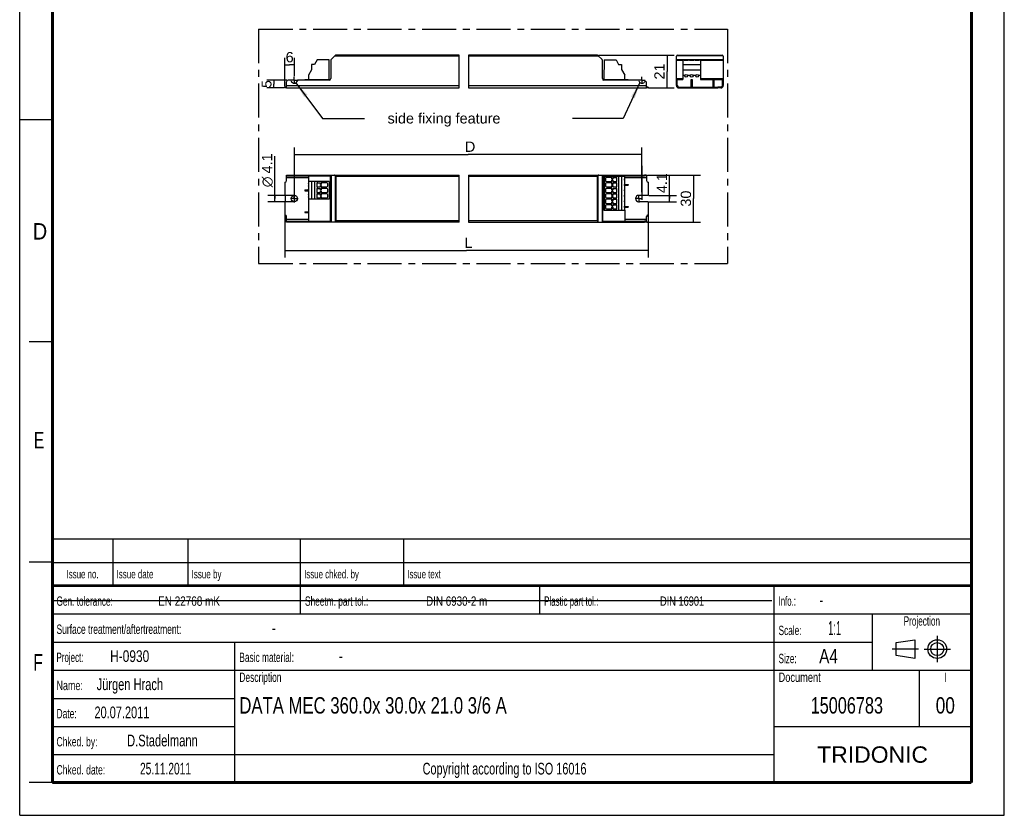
# Model space of a CAD drawing. Header units: millimetres. Extents: x 0 to 210, y 0 to 297.
# Tile 1 of 2: x 0 to 210, y 0 to 170. Entities that reach past the tile are written whole.
import ezdxf
from ezdxf.enums import TextEntityAlignment as Align

# ---------------------------------------------------------------- set-up
doc = ezdxf.new("R2010")
doc.units = ezdxf.units.MM
doc.header["$LTSCALE"] = 19.36
doc.linetypes.add('CENTER', pattern=[0.6, 0.375, -0.075, 0.075, -0.075])
doc.layers.get('0').update_dxf_attribs({"linetype": 'CONTINUOUS'})
for name, color, linetype in [('DEFAULT_1', 7, 'CENTER'), ('Z_AXIS', 7, 'CONTINUOUS'), ('Z_DIM_2D', 7, 'CONTINUOUS'), ('Z_NOTICE', 7, 'CONTINUOUS'), ('Z_SURFACE', 7, 'CONTINUOUS')]:
    doc.layers.add(name, color=color, linetype=linetype)
doc.styles.get("Standard").update_dxf_attribs({"font": 'txt', "width": 0.7})
doc.styles.add('TEXTSTYLE_2', font='txt', dxfattribs={"width": 0.75})
doc.styles.add('TEXTSTYLE_3', font='helveticaneueltw1g-ltcn.otf')
doc.styles.add('TEXTSTYLE_4', font='gdt', dxfattribs={"width": 0.7})
doc.styles.add('TEXTSTYLE_5', font='arial.ttf')
doc.dimstyles.new('DIMSTYLE_1', dxfattribs={"dimtxt": 2.2, "dimasz": 3.5, "dimexe": 0.18, "dimexo": 0.0625, "dimgap": 0.09, "dimtad": 1, "dimdec": 1, "dimlfac": 3, "dimdsep": 46, "dimtxsty": 'TEXTSTYLE_3', "dimblk": '_FILLED', "dimblk1": '_FILLED', "dimblk2": '_FILLED', "dimcen": 0.09, "dimclrt": 5, "dimadec": 0, "dimazin": 0, "dimtp": 0.1, "dimtm": 0.1, "dimtfac": 1, "dimtdec": 1, "dimtofl": 0, "dimtmove": 0, "dimatfit": 3, "dimldrblk": '_FILLED', "dimfxl": 1, "dimtolj": 1, "dimarcsym": 0})
doc.dimstyles.new('DIMSTYLE_2', dxfattribs={"dimtxt": 2.2, "dimasz": 3.5, "dimexe": 0.18, "dimexo": 0.0625, "dimgap": 0.09, "dimtad": 1, "dimdec": 1, "dimlfac": 3, "dimdsep": 46, "dimtxsty": 'TEXTSTYLE_3', "dimblk": '_FILLED', "dimblk1": '_FILLED', "dimblk2": '_FILLED', "dimcen": 0.09, "dimclrt": 5, "dimadec": 0, "dimazin": 0, "dimtp": 0.5, "dimtm": 0.5, "dimtfac": 1, "dimtdec": 1, "dimtofl": 0, "dimtmove": 0, "dimatfit": 3, "dimldrblk": '_FILLED', "dimfxl": 1, "dimtolj": 1, "dimarcsym": 0})
doc.dimstyles.new('DIMSTYLE_3', dxfattribs={"dimtxt": 2.2, "dimasz": 3.5, "dimexe": 0.18, "dimexo": 0.0625, "dimgap": 0.09, "dimtad": 1, "dimdec": 1, "dimlfac": 3, "dimdsep": 46, "dimtxsty": 'TEXTSTYLE_3', "dimblk": '_FILLED', "dimblk1": '_FILLED', "dimblk2": '_FILLED', "dimcen": 0.09, "dimclrt": 5, "dimadec": 0, "dimazin": 0, "dimtp": 0.2, "dimtm": 0.2, "dimtfac": 1, "dimtdec": 1, "dimtofl": 0, "dimtmove": 0, "dimatfit": 3, "dimldrblk": '_FILLED', "dimfxl": 1, "dimtolj": 1, "dimarcsym": 0})
doc.dimstyles.new('DIMSTYLE_4', dxfattribs={"dimtxt": 2.1, "dimasz": 3.5, "dimexe": 0.18, "dimexo": 0.0625, "dimgap": 0.09, "dimtad": 1, "dimdec": 1, "dimlfac": 3, "dimdsep": 46, "dimtxsty": 'TEXTSTYLE_3', "dimblk": '_FILLED', "dimblk1": '_FILLED', "dimblk2": '_FILLED', "dimcen": 0.09, "dimclrt": 5, "dimadec": 0, "dimazin": 0, "dimtp": 0.1, "dimtm": 0.1, "dimtfac": 1, "dimtdec": 1, "dimtofl": 0, "dimtmove": 0, "dimatfit": 3, "dimldrblk": '_FILLED', "dimfxl": 1, "dimtolj": 1, "dimarcsym": 0})
doc.dimstyles.get("Standard").update_dxf_attribs({"dimtxt": 3.5, "dimasz": 3.5, "dimexe": 0.18, "dimexo": 0.0625, "dimgap": 0.09, "dimtad": 1, "dimdec": 1, "dimdsep": 46, "dimtxsty": 'STANDARD', "dimblk": '_FILLED', "dimblk1": '_FILLED', "dimblk2": '_FILLED', "dimcen": 0.09, "dimclrt": 5, "dimadec": 0, "dimazin": 0, "dimtol": 1, "dimtp": 0.1, "dimtm": 0.1, "dimtfac": 1, "dimtdec": 1, "dimtofl": 0, "dimtmove": 0, "dimatfit": 3, "dimldrblk": '_FILLED', "dimfxl": 1, "dimtolj": 1, "dimarcsym": 0})

# ---------------------------------------------------------------- blocks, each defined once
blk = doc.blocks.new('SYMBOL_2_BL0', base_point=(192.31, 35.47))
at = {"color": 2, "linetype": 'CONTINUOUS'}
for p, q in [((186.91, 36.87), (190.91, 37.47)), ((186.91, 34.07), (186.91, 36.87)), ((190.91, 37.47), (190.91, 33.47)), ((190.91, 33.47), (186.91, 34.07))]:
    blk.add_line(p, q, dxfattribs=at)
for radius in [2, 1.4]:
    blk.add_circle((195.71, 35.47), radius, dxfattribs=at)
at = {"layer": 'DEFAULT_1', "color": 2, "linetype": 'CENTER'}
for p, q in [((195.71, 38.27), (195.71, 32.67)), ((191.71, 35.47), (186.11, 35.47)), ((192.91, 35.47), (198.5, 35.47))]:
    blk.add_line(p, q, dxfattribs=at)
blk = doc.blocks.new('*D0')
at = {"layer": 'Z_DIM_2D', "color": 2, "linetype": 'CONTINUOUS'}
for p, q in [((138.62, 131.59), (138.62, 136.44)), ((134.15, 132.28), (140.12, 132.28)), ((134.17, 130.91), (140.12, 130.91)), ((138.62, 132.28), (138.62, 131.59)), ((138.62, 130.91), (138.62, 131.59))]:
    blk.add_line(p, q, dxfattribs=at)
at = {"layer": 'Z_DIM_2D', "color": 5, "linetype": 'CONTINUOUS', "style": 'TEXTSTYLE_3'}
blk.add_text('4.1', height=2.2, rotation=90, dxfattribs=at).set_placement((138.07, 132.75))
blk = doc.blocks.new('_FILLED')
at = {"color": 0, "linetype": 'BYBLOCK'}
blk.add_solid([(0, 0), (-1, 0.125), (-1, -0.125)], dxfattribs=at)
blk = doc.blocks.new('_NONE')
blk = doc.blocks.new('*D1')
at = {"layer": 'Z_DIM_2D', "color": 2, "linetype": 'CONTINUOUS'}
for p, q in [((54.41, 131.59), (54.41, 140.65)), ((58.58, 132.28), (52.91, 132.28)), ((58.58, 130.91), (52.91, 130.91)), ((54.41, 132.28), (54.41, 131.59)), ((54.41, 130.91), (54.41, 131.59))]:
    blk.add_line(p, q, dxfattribs=at)
at = {"layer": 'Z_DIM_2D', "color": 5, "linetype": 'CONTINUOUS'}
for s, style, p in [('4.1', 'TEXTSTYLE_3', (53.86, 136.96)), ('n', 'TEXTSTYLE_4', (53.86, 134.02))]:
    blk.add_text(s, height=2.2, rotation=90, dxfattribs=dict(at, style=style)).set_placement(p)
blk = doc.blocks.new('*D2')
at = {"layer": 'Z_DIM_2D', "color": 2, "linetype": 'CONTINUOUS'}
for p, q in [((58.58, 141.56), (58.58, 142.51)), ((58.58, 131.59), (58.58, 141.56)), ((58.58, 141.01), (95.64, 141.01)), ((132.71, 141.01), (95.64, 141.01)), ((132.71, 141.56), (132.71, 142.51)), ((132.71, 132.96), (132.71, 141.56))]:
    blk.add_line(p, q, dxfattribs=at)
at = {"layer": 'Z_DIM_2D', "color": 5, "linetype": 'CONTINUOUS', "style": 'TEXTSTYLE_3'}
blk.add_text(' D', height=2.2, dxfattribs=at).set_placement((95.64, 141.56), align=Align.CENTER)
blk = doc.blocks.new('*D3')
at = {"layer": 'Z_DIM_2D', "color": 2, "linetype": 'CONTINUOUS'}
for p, q in [((123.47, 162.2), (139.6, 162.2)), ((138.1, 162.2), (138.1, 158.7)), ((138.1, 155.2), (138.1, 158.7)), ((134.11, 155.2), (139.6, 155.2))]:
    blk.add_line(p, q, dxfattribs=at)
at = {"layer": 'Z_DIM_2D', "color": 5, "linetype": 'CONTINUOUS', "style": 'TEXTSTYLE_3'}
blk.add_text('21', height=2.2, rotation=90, dxfattribs=at).set_placement((137.55, 158.7), align=Align.CENTER)
blk = doc.blocks.new('*D4')
at = {"layer": 'Z_DIM_2D', "color": 2, "linetype": 'CONTINUOUS'}
for p, q in [((56.58, 155.5), (56.58, 161.62)), ((56.58, 160.12), (57.58, 160.12)), ((58.58, 160.12), (57.58, 160.12)), ((58.58, 157.71), (58.58, 161.62))]:
    blk.add_line(p, q, dxfattribs=at)
at = {"layer": 'Z_DIM_2D', "color": 5, "linetype": 'CONTINUOUS', "style": 'TEXTSTYLE_3'}
blk.add_text('6', height=2.2, dxfattribs=at).set_placement((57.58, 160.67), align=Align.CENTER)
blk = doc.blocks.new('*D5')
at = {"layer": 'Z_DIM_2D', "color": 2, "linetype": 'CONTINUOUS'}
for p, q in [((56.58, 128), (56.58, 121.06)), ((134.04, 128.05), (134.04, 121.06)), ((56.58, 121.06), (56.58, 119.01)), ((56.58, 120.51), (95.31, 120.51)), ((134.04, 120.51), (95.31, 120.51)), ((134.04, 121.06), (134.04, 119.01))]:
    blk.add_line(p, q, dxfattribs=at)
at = {"layer": 'Z_DIM_2D', "color": 5, "linetype": 'CONTINUOUS', "style": 'TEXTSTYLE_3'}
blk.add_text(' L', height=2.2, dxfattribs=at).set_placement((95.31, 121.06), align=Align.CENTER)
blk = doc.blocks.new('*D6')
at = {"layer": 'Z_DIM_2D', "color": 2, "linetype": 'CONTINUOUS'}
for p, q in [((133.92, 136.59), (145.23, 136.59)), ((143.73, 136.59), (143.73, 131.59)), ((143.73, 126.59), (143.73, 131.59)), ((133.78, 126.59), (145.23, 126.59))]:
    blk.add_line(p, q, dxfattribs=at)
at = {"layer": 'Z_DIM_2D', "color": 5, "linetype": 'CONTINUOUS', "style": 'TEXTSTYLE_3'}
blk.add_text('30', height=2.2, rotation=90, dxfattribs=at).set_placement((143.18, 131.59), align=Align.CENTER)
blk = doc.blocks.new('*D7')
at = {"layer": 'Z_DIM_2D', "color": 2, "linetype": 'CONTINUOUS'}
for p, q in [((56.99, 156.87), (52.72, 156.87)), ((54.22, 156.87), (54.22, 156.03)), ((54.22, 155.2), (54.22, 156.03)), ((56.38, 155.2), (52.72, 155.2))]:
    blk.add_line(p, q, dxfattribs=at)
at = {"layer": 'Z_DIM_2D', "color": 5, "linetype": 'CONTINUOUS', "style": 'TEXTSTYLE_3'}
blk.add_text('5', height=2.1, rotation=90, dxfattribs=at).set_placement((53.7, 156.03), align=Align.CENTER)

msp = doc.modelspace()

# ---------------------------------------------------------------- linework, layer by layer
at = {"color": 2, "linetype": 'CONTINUOUS'}
for p, q in [((0, 0), (0, 297)), ((210, 0), (210, 297)), ((93.725, 155.2), (93.725, 162.2)), ((95.693, 162.2), (95.693, 155.2)), ((0, 148.5), (7, 148.5)), ((93.725, 126.592), (93.725, 136.592)), ((95.693, 136.592), (95.693, 126.592)), ((7, 101), (2, 101)), ((6.914, 48.96), (6.914, 58.96)), ((6.914, 58.96), (202.914, 58.96)), ((19.914, 48.96), (19.914, 58.96)), ((35.914, 48.96), (35.914, 58.96)), ((59.914, 48.96), (59.914, 58.96)), ((81.914, 48.96), (81.914, 58.96)), ((202.914, 48.96), (202.914, 58.96)), ((7, 54), (2, 54)), ((6.914, 53.96), (202.914, 53.96)), ((6.914, 6.96), (6.914, 48.96)), ((6.914, 48.96), (202.914, 48.96)), ((6.914, 48.96), (202.914, 48.96)), ((59.914, 42.96), (59.914, 48.96)), ((110.914, 42.96), (110.914, 48.96)), ((160.914, 6.96), (160.914, 48.96)), ((202.914, 6.96), (202.914, 48.96)), ((6.914, 42.96), (202.914, 42.96)), ((181.914, 30.96), (181.914, 42.96)), ((6.914, 36.96), (181.914, 36.96)), ((45.914, 6.96), (45.914, 36.96)), ((6.914, 30.96), (202.914, 30.96)), ((191.914, 18.96), (191.914, 30.96)), ((6.914, 24.96), (45.914, 24.96)), ((6.914, 18.96), (45.914, 18.96)), ((160.914, 18.96), (202.914, 18.96)), ((6.914, 12.96), (160.914, 12.96)), ((7, 7), (2, 7)), ((6.914, 6.96), (202.914, 6.96)), ((0, 0), (210, 0))]:
    msp.add_line(p, q, dxfattribs=at)
at = {"color": 7, "linetype": 'CONTINUOUS'}
for p, q in [((66.41, 161.268), (67.274, 162.132)), ((93.725, 162.2), (67.439, 162.2)), ((123.177, 162.2), (95.693, 162.2)), ((123.342, 162.132), (124.205, 161.268)), ((140.067, 155.733), (140.067, 161.967)), ((140.3, 162.2), (149.833, 162.2)), ((150.067, 161.967), (150.067, 155.733)), ((62.242, 160.218), (62.242, 159.087)), ((62.894, 160.218), (62.242, 160.218)), ((63.434, 161.183), (62.894, 160.218)), ((65.975, 161.183), (63.434, 161.183)), ((66.009, 157.017), (65.975, 161.183)), ((66.342, 161.103), (66.342, 157.2)), ((124.273, 157.2), (124.273, 161.103)), ((124.641, 161.183), (124.607, 157.017)), ((124.641, 161.183), (127.216, 161.183)), ((127.216, 161.183), (127.74, 160.217)), ((127.74, 160.217), (128.373, 160.217)), ((128.373, 160.217), (128.373, 159.12)), ((141.417, 161.183), (141.417, 157.017)), ((141.417, 160.218), (145.217, 160.218)), ((145.217, 161.183), (145.217, 157.017)), ((62.242, 159.087), (61.575, 157.935)), ((61.575, 157.935), (61.575, 156.867)), ((128.373, 159.12), (129.04, 157.933)), ((129.04, 156.867), (129.04, 157.933)), ((141.417, 159.087), (145.217, 159.087)), ((56.909, 155.2), (56.909, 156.533)), ((57.759, 156.867), (57.242, 156.867)), ((66.009, 156.867), (59.392, 156.867)), ((60.825, 156.9), (60.825, 156.867)), ((60.892, 156.967), (61.575, 156.967)), ((61.575, 157.017), (66.287, 157.017)), ((124.328, 157.017), (129.04, 157.017)), ((131.89, 156.867), (124.607, 156.867)), ((129.04, 156.967), (129.723, 156.967)), ((129.79, 156.867), (129.79, 156.9)), ((133.707, 155.2), (133.707, 156.289)), ((140.067, 156.867), (140.233, 156.867)), ((140.233, 155.733), (140.233, 157.017)), ((140.233, 157.017), (141.417, 157.017)), ((143.233, 156.967), (143.4, 156.967)), ((143.233, 155.367), (143.233, 156.967)), ((143.4, 156.967), (143.4, 155.367)), ((145.217, 157.017), (149.9, 157.017)), ((147.9, 156.967), (148.067, 156.967)), ((147.9, 155.367), (147.9, 156.967)), ((148.067, 156.967), (148.067, 155.367)), ((149.9, 155.733), (149.9, 157.017)), ((149.9, 156.867), (150.067, 156.867)), ((56.909, 155.2), (93.725, 155.2)), ((95.693, 155.2), (133.707, 155.2)), ((140.6, 155.367), (141.233, 155.367)), ((140.6, 155.2), (141.233, 155.2)), ((149.533, 155.367), (148.9, 155.367)), ((149.533, 155.2), (148.9, 155.2)), ((56.909, 135.426), (56.909, 136.592)), ((56.909, 136.592), (93.725, 136.592)), ((66.342, 136.592), (66.342, 126.592)), ((95.693, 136.592), (133.229, 136.592)), ((124.273, 136.592), (124.273, 126.592)), ((56.909, 136.426), (66.287, 136.426)), ((61.575, 136.426), (61.575, 135.242)), ((66.009, 135.242), (61.575, 135.242)), ((62.242, 135.242), (62.242, 131.442)), ((62.894, 135.242), (62.894, 131.442)), ((65.975, 135.242), (65.975, 131.442)), ((66.009, 135.242), (66.009, 131.442)), ((66.287, 126.759), (66.287, 136.426)), ((124.328, 136.426), (133.229, 136.426)), ((124.328, 136.426), (124.328, 126.759)), ((124.607, 136.409), (129.04, 136.409)), ((124.607, 136.409), (124.607, 129.109)), ((124.641, 136.409), (124.641, 129.109)), ((127.74, 136.409), (127.74, 129.109)), ((128.373, 136.409), (128.373, 129.109)), ((129.04, 136.426), (129.04, 136.409)), ((129.04, 134.592), (129.79, 134.592)), ((129.04, 134.426), (129.79, 134.426)), ((129.79, 134.592), (129.79, 134.426)), ((133.707, 136.426), (133.707, 135.426)), ((60.825, 133.426), (60.825, 133.259)), ((60.825, 133.426), (61.575, 133.426)), ((60.825, 133.259), (61.575, 133.259)), ((61.575, 131.442), (61.575, 126.759)), ((66.009, 131.442), (61.575, 131.442)), ((60.825, 128.759), (60.825, 128.592)), ((60.825, 128.759), (61.575, 128.759)), ((60.825, 128.592), (61.575, 128.592)), ((124.607, 129.109), (129.04, 129.109)), ((129.04, 129.926), (129.79, 129.926)), ((129.04, 129.759), (129.79, 129.759)), ((129.04, 129.109), (129.04, 126.759)), ((129.79, 129.926), (129.79, 129.759)), ((56.909, 126.592), (56.909, 127.759)), ((56.909, 126.759), (66.287, 126.759)), ((93.725, 126.592), (56.909, 126.592)), ((95.693, 126.592), (133.229, 126.592)), ((124.328, 126.759), (133.229, 126.759)), ((133.707, 126.759), (133.707, 127.759)), ((7.1, 45.829), (160.431, 45.819))]:
    msp.add_line(p, q, dxfattribs=at)
at = {"color": 9, "linetype": 'CONTINUOUS'}
for p, q in [((93.725, 161.967), (67.109, 161.967)), ((123.507, 161.967), (95.693, 161.967)), ((140.135, 162.132), (149.998, 162.132)), ((140.067, 161.268), (150.067, 161.268)), ((140.067, 161.103), (141.417, 161.103)), ((145.217, 161.103), (150.067, 161.103)), ((56.909, 155.733), (93.725, 155.733)), ((95.693, 155.733), (133.707, 155.733)), ((140.067, 157.2), (141.417, 157.2)), ((140.067, 156.533), (140.233, 156.533)), ((143.233, 156.9), (143.4, 156.9)), ((145.217, 157.2), (150.067, 157.2)), ((147.9, 156.9), (148.067, 156.9)), ((149.9, 156.533), (150.067, 156.533)), ((57.242, 136.592), (57.242, 136.426)), ((57.759, 136.426), (57.759, 136.592)), ((57.922, 136.426), (57.922, 136.592)), ((59.229, 136.592), (59.229, 136.426)), ((59.392, 136.592), (59.392, 136.426)), ((66.009, 136.592), (66.009, 136.426)), ((66.41, 136.592), (66.41, 126.592)), ((67.274, 136.524), (67.274, 126.661)), ((123.342, 136.524), (123.342, 126.661)), ((124.205, 136.592), (124.205, 126.592)), ((124.607, 136.426), (124.607, 136.592)), ((131.89, 136.426), (131.89, 136.592)), ((132.054, 136.426), (132.054, 136.592)), ((56.909, 136.059), (61.575, 136.059)), ((67.439, 136.359), (67.439, 126.826)), ((67.439, 136.359), (93.725, 136.359)), ((95.693, 136.359), (123.177, 136.359)), ((123.177, 136.359), (123.177, 126.826)), ((129.04, 136.059), (133.707, 136.059)), ((129.723, 134.592), (129.723, 134.426)), ((60.892, 133.426), (60.892, 133.259)), ((60.892, 128.759), (60.892, 128.592)), ((129.723, 129.926), (129.723, 129.759)), ((61.575, 127.126), (56.909, 127.126)), ((57.242, 126.759), (57.242, 126.592)), ((57.759, 126.592), (57.759, 126.759)), ((57.922, 126.592), (57.922, 126.759)), ((59.229, 126.759), (59.229, 126.592)), ((59.392, 126.759), (59.392, 126.592)), ((66.009, 126.759), (66.009, 126.592)), ((93.725, 126.826), (67.439, 126.826)), ((123.177, 126.826), (95.693, 126.826)), ((124.607, 126.592), (124.607, 126.759)), ((133.707, 127.126), (129.04, 127.126)), ((131.89, 126.592), (131.89, 126.759)), ((132.054, 126.592), (132.054, 126.759))]:
    msp.add_line(p, q, dxfattribs=at)
at = {"color": 7, "linetype": 'CONTINUOUS'}
for points, const_width in [([(7, 7), (7, 290)], 0.7), ([(203, 7), (203, 290)], 0.7), ([(7, 49), (203, 49)], 0.5), ([(7, 7), (203, 7)], 0.7)]:
    msp.add_lwpolyline(points, dxfattribs=dict(at, const_width=const_width))
for points in [[(67.274, 136.524), (67.253, 136.543), (67.229, 136.559), (67.202, 136.573), (67.173, 136.583), (67.142, 136.59), (67.109, 136.592)], [(67.325, 136.473), (67.298, 136.499), (67.274, 136.524)], [(123.342, 136.524), (123.317, 136.499), (123.29, 136.473)], [(123.507, 136.592), (123.474, 136.59), (123.442, 136.583), (123.413, 136.573), (123.387, 136.559), (123.363, 136.543), (123.342, 136.524)], [(67.439, 136.359), (67.41, 136.388), (67.381, 136.417), (67.325, 136.473)], [(123.29, 136.473), (123.235, 136.417), (123.206, 136.388), (123.177, 136.359)], [(67.109, 126.592), (67.142, 126.595), (67.173, 126.601), (67.202, 126.612), (67.229, 126.625), (67.253, 126.642), (67.274, 126.661)], [(67.325, 126.712), (67.299, 126.685), (67.274, 126.661)], [(67.439, 126.826), (67.41, 126.797), (67.381, 126.768), (67.325, 126.712)], [(123.177, 126.826), (123.206, 126.796), (123.235, 126.768), (123.29, 126.712)], [(123.29, 126.712), (123.317, 126.686), (123.342, 126.661)], [(123.342, 126.661), (123.363, 126.642), (123.387, 126.625), (123.413, 126.612), (123.442, 126.601), (123.474, 126.595), (123.507, 126.592)]]:
    msp.add_lwpolyline(points, dxfattribs=at)
for centre, radius, start, end in [((67.439, 161.967), 0.233, 90, 135), ((123.177, 161.967), 0.233, 45, 90), ((140.3, 161.967), 0.233, 90, 180), ((149.833, 161.967), 0.233, 0, 90), ((66.575, 161.103), 0.233, 135, 180), ((124.04, 161.103), 0.233, 0, 45), ((57.242, 156.533), 0.333, 90, 180), ((57.759, 156.7), 0.167, 11.53696, 90), ((58.575, 156.867), 0.667, 191.53696, 348.46304), ((59.392, 156.7), 0.167, 90, 168.46304), ((60.892, 156.9), 0.0667, 90, 180), ((66.009, 157.2), 0.333, 270, 360), ((124.607, 157.2), 0.333, 180, 270), ((129.723, 156.9), 0.0667, 0, 90), ((131.89, 156.7), 0.167, 11.53696, 90), ((132.707, 156.867), 0.667, 191.53696, 321.61591), ((140.6, 155.733), 0.533, 180, 270), ((140.6, 155.733), 0.367, 180, 270), ((149.533, 155.733), 0.533, 270, 360), ((149.533, 155.733), 0.367, 270, 360)]:
    msp.add_arc(centre, radius, start, end, dxfattribs=at)
at = {"layer": 'DEFAULT_1', "color": 5, "linetype": 'CENTER'}
for p, q in [((50.967, 167.757), (50.967, 117.744)), ((50.967, 167.757), (150.982, 167.757)), ((150.982, 167.757), (150.982, 117.744)), ((50.967, 117.744), (150.982, 117.744))]:
    msp.add_line(p, q, dxfattribs=at)
at = {"layer": 'Z_AXIS', "color": 7, "linetype": 'CENTER'}
for p, q in [((58.575, 156.867), (58.575, 157.542)), ((132.707, 156.867), (132.707, 157.562)), ((58.575, 156.867), (57.9, 156.867)), ((58.575, 156.867), (58.575, 156.191)), ((58.575, 156.867), (59.251, 156.867)), ((132.707, 156.867), (132.012, 156.867)), ((132.707, 156.867), (133.402, 156.867)), ((132.707, 156.867), (132.707, 156.172)), ((132.707, 138.592), (132.707, 130.613)), ((58.575, 131.592), (58.575, 132.408)), ((132.04, 131.592), (132.04, 132.393)), ((58.575, 131.592), (57.76, 131.592)), ((58.575, 131.592), (58.575, 130.777)), ((58.575, 131.592), (59.391, 131.592)), ((132.04, 131.592), (131.239, 131.592)), ((132.04, 131.592), (132.841, 131.592)), ((132.04, 131.592), (132.04, 130.791))]:
    msp.add_line(p, q, dxfattribs=at)
at = {"layer": 'Z_AXIS', "color": 7, "linetype": 'CONTINUOUS'}
for p, q in [((141.417, 157.935), (141.882, 157.935)), ((142.418, 157.935), (143.049, 157.935)), ((143.585, 157.935), (144.215, 157.935)), ((144.751, 157.935), (145.217, 157.935)), ((56.575, 155.2), (56.575, 155.367)), ((56.909, 155.367), (56.575, 155.367)), ((56.909, 155.2), (56.575, 155.2)), ((134.04, 155.367), (133.707, 155.367)), ((134.04, 155.2), (133.707, 155.2)), ((134.04, 155.367), (134.04, 155.2)), ((141.233, 155.367), (148.9, 155.367)), ((141.233, 155.2), (148.9, 155.2)), ((141.567, 155.2), (141.567, 155.367)), ((144.383, 155.2), (144.383, 155.367)), ((145.75, 155.2), (145.75, 155.367)), ((148.567, 155.2), (148.567, 155.367)), ((133.707, 136.592), (133.229, 136.592)), ((133.229, 136.426), (133.229, 136.592)), ((133.707, 136.592), (133.707, 136.426)), ((56.575, 135.092), (56.575, 132.276)), ((61.575, 135.242), (61.575, 131.442)), ((129.04, 129.109), (129.04, 136.409)), ((133.707, 136.426), (133.229, 136.426)), ((134.04, 135.092), (134.04, 132.276)), ((56.575, 132.276), (56.609, 132.276)), ((56.575, 130.909), (56.575, 128.092)), ((56.575, 130.909), (56.609, 130.909)), ((56.675, 130.976), (56.675, 132.209)), ((134.04, 132.276), (132.04, 132.276)), ((134.04, 130.909), (132.04, 130.909)), ((134.04, 130.909), (134.04, 128.092)), ((133.707, 126.759), (133.229, 126.759)), ((133.229, 126.592), (133.229, 126.759)), ((133.707, 126.592), (133.229, 126.592)), ((133.707, 126.759), (133.707, 126.592))]:
    msp.add_line(p, q, dxfattribs=at)
at = {"layer": 'Z_AXIS', "color": 9, "linetype": 'CONTINUOUS'}
for p, q in [((141.233, 155.367), (141.233, 155.2)), ((144.45, 155.367), (144.45, 155.2)), ((145.683, 155.367), (145.683, 155.2)), ((148.9, 155.367), (148.9, 155.2))]:
    msp.add_line(p, q, dxfattribs=at)
at = {"layer": 'Z_AXIS', "color": 7, "linetype": 'CONTINUOUS'}
for points in [[(61.671, 134.509), (61.67, 134.54), (61.667, 134.571), (61.662, 134.602), (61.656, 134.632), (61.647, 134.661), (61.637, 134.688), (61.624, 134.714), (61.61, 134.738), (61.593, 134.759), (61.575, 134.777)], [(61.575, 134.241), (61.593, 134.259), (61.61, 134.28), (61.624, 134.304), (61.637, 134.33), (61.647, 134.357), (61.656, 134.386), (61.662, 134.416), (61.667, 134.447), (61.67, 134.478), (61.671, 134.509)], [(129.04, 135.939), (129.023, 135.921), (129.008, 135.901), (128.994, 135.878), (128.982, 135.852), (128.972, 135.825), (128.963, 135.797), (128.957, 135.767), (128.953, 135.737), (128.95, 135.706), (128.949, 135.676)], [(128.949, 135.676), (128.95, 135.645), (128.953, 135.614), (128.957, 135.584), (128.963, 135.555), (128.972, 135.526), (128.982, 135.499), (128.994, 135.473), (129.008, 135.45), (129.023, 135.43), (129.04, 135.412)], [(129.04, 134.773), (129.023, 134.755), (129.008, 134.734), (128.994, 134.711), (128.982, 134.685), (128.972, 134.658), (128.963, 134.63), (128.957, 134.6), (128.953, 134.57), (128.95, 134.54), (128.949, 134.509)], [(128.949, 134.509), (128.95, 134.478), (128.953, 134.447), (128.957, 134.417), (128.963, 134.388), (128.972, 134.359), (128.982, 134.332), (128.994, 134.307), (129.008, 134.284), (129.023, 134.263), (129.04, 134.245)], [(61.671, 133.342), (61.67, 133.374), (61.667, 133.404), (61.662, 133.435), (61.656, 133.465), (61.647, 133.494), (61.637, 133.521), (61.624, 133.547), (61.61, 133.571), (61.593, 133.592), (61.575, 133.61)], [(61.575, 133.074), (61.593, 133.092), (61.61, 133.113), (61.624, 133.137), (61.637, 133.163), (61.647, 133.191), (61.656, 133.219), (61.662, 133.249), (61.667, 133.28), (61.67, 133.311), (61.671, 133.342)], [(61.671, 132.176), (61.67, 132.207), (61.667, 132.238), (61.662, 132.268), (61.656, 132.298), (61.647, 132.327), (61.637, 132.355), (61.624, 132.381), (61.61, 132.404), (61.593, 132.425), (61.575, 132.443)], [(129.04, 133.606), (129.023, 133.588), (129.008, 133.568), (128.994, 133.544), (128.982, 133.519), (128.972, 133.492), (128.963, 133.463), (128.957, 133.434), (128.953, 133.404), (128.95, 133.373), (128.949, 133.342)], [(128.949, 133.342), (128.95, 133.311), (128.953, 133.281), (128.957, 133.251), (128.963, 133.221), (128.972, 133.193), (128.982, 133.166), (128.994, 133.14), (129.008, 133.117), (129.023, 133.096), (129.04, 133.079)], [(129.04, 132.439), (129.023, 132.421), (129.008, 132.401), (128.994, 132.378), (128.982, 132.352), (128.972, 132.325), (128.963, 132.297), (128.957, 132.267), (128.953, 132.237), (128.95, 132.206), (128.949, 132.176)], [(61.575, 131.908), (61.593, 131.926), (61.61, 131.947), (61.624, 131.97), (61.637, 131.996), (61.647, 132.024), (61.656, 132.053), (61.662, 132.083), (61.667, 132.113), (61.67, 132.144), (61.671, 132.176)], [(128.949, 132.176), (128.95, 132.145), (128.953, 132.114), (128.957, 132.084), (128.963, 132.055), (128.972, 132.026), (128.982, 131.999), (128.994, 131.973), (129.008, 131.95), (129.023, 131.93), (129.04, 131.912)], [(129.04, 131.273), (129.023, 131.255), (129.008, 131.234), (128.994, 131.211), (128.982, 131.185), (128.972, 131.158), (128.963, 131.13), (128.957, 131.1), (128.953, 131.07), (128.95, 131.04), (128.949, 131.009)], [(128.949, 131.009), (128.95, 130.978), (128.953, 130.947), (128.957, 130.917), (128.963, 130.888), (128.972, 130.859), (128.982, 130.832), (128.994, 130.807), (129.008, 130.784), (129.023, 130.763), (129.04, 130.745)], [(129.04, 130.106), (129.023, 130.088), (129.008, 130.068), (128.994, 130.044), (128.982, 130.019), (128.972, 129.992), (128.963, 129.963), (128.957, 129.934), (128.953, 129.904), (128.95, 129.873), (128.949, 129.842)], [(128.949, 129.842), (128.95, 129.811), (128.953, 129.781), (128.957, 129.751), (128.963, 129.721), (128.972, 129.693), (128.982, 129.666), (128.994, 129.64), (129.008, 129.617), (129.023, 129.596), (129.04, 129.579)]]:
    msp.add_lwpolyline(points, dxfattribs=at)
for centre, radius in [((142.15, 157.8), 0.3), ((143.317, 157.8), 0.3), ((144.483, 157.8), 0.3), ((58.575, 131.592), 0.683)]:
    msp.add_circle(centre, radius, dxfattribs=at)
for centre, radius, start, end in [((133.44, 156.289), 0.267, 0, 142.21684), ((56.575, 135.426), 0.333, 270, 360), ((134.04, 135.426), 0.333, 180, 270), ((56.609, 132.209), 0.0667, 0, 90), ((56.609, 130.976), 0.0667, 270, 360), ((132.04, 131.592), 0.683, 90, 270), ((56.575, 127.759), 0.333, 0, 90), ((134.04, 127.759), 0.333, 90, 180)]:
    msp.add_arc(centre, radius, start, end, dxfattribs=at)
at = {"layer": 'Z_SURFACE', "color": 7, "linetype": 'CONTINUOUS'}
for p, q in [((141.417, 161.183), (145.217, 161.183)), ((141.717, 161.183), (141.717, 161.1)), ((141.717, 161.1), (142.583, 161.1)), ((142.042, 161.183), (142.042, 161.1)), ((142.258, 161.183), (142.258, 161.1)), ((142.583, 161.183), (142.583, 161.1)), ((142.883, 161.183), (142.883, 161.1)), ((142.883, 161.1), (143.75, 161.1)), ((143.208, 161.183), (143.208, 161.1)), ((143.425, 161.183), (143.425, 161.1)), ((143.75, 161.183), (143.75, 161.1)), ((144.05, 161.183), (144.05, 161.1)), ((144.05, 161.1), (144.917, 161.1)), ((144.375, 161.183), (144.375, 161.1)), ((144.592, 161.183), (144.592, 161.1)), ((144.917, 161.183), (144.917, 161.1)), ((63.387, 134.942), (63.387, 134.076)), ((63.387, 134.942), (64.135, 134.942)), ((63.434, 135.242), (63.434, 134.942)), ((64.135, 134.617), (64.135, 134.942)), ((64.302, 134.617), (64.135, 134.617)), ((64.135, 134.076), (64.135, 134.401)), ((64.135, 134.401), (64.302, 134.401)), ((64.302, 134.942), (64.302, 134.617)), ((65.475, 134.942), (64.302, 134.942)), ((64.302, 134.401), (64.302, 134.076)), ((65.709, 134.309), (65.709, 134.709)), ((124.907, 135.876), (124.907, 135.476)), ((124.907, 134.709), (124.907, 134.309)), ((126.313, 136.109), (125.14, 136.109)), ((125.14, 135.242), (126.313, 135.242)), ((126.313, 134.942), (125.14, 134.942)), ((126.313, 135.784), (126.313, 136.109)), ((126.48, 135.784), (126.313, 135.784)), ((126.313, 135.567), (126.48, 135.567)), ((126.313, 135.242), (126.313, 135.567)), ((126.313, 134.617), (126.313, 134.942)), ((126.48, 134.617), (126.313, 134.617)), ((126.313, 134.401), (126.48, 134.401)), ((126.313, 134.076), (126.313, 134.401)), ((126.48, 136.109), (127.261, 136.109)), ((126.48, 136.109), (126.48, 135.784)), ((126.48, 135.567), (126.48, 135.242)), ((126.48, 135.242), (127.261, 135.242)), ((126.48, 134.942), (127.261, 134.942)), ((126.48, 134.942), (126.48, 134.617)), ((126.48, 134.401), (126.48, 134.076)), ((127.216, 136.409), (127.216, 136.109)), ((127.216, 135.242), (127.216, 134.942)), ((127.261, 136.109), (127.261, 135.242)), ((127.261, 134.942), (127.261, 134.076)), ((63.387, 134.076), (64.135, 134.076)), ((63.387, 133.776), (63.387, 132.909)), ((63.387, 133.776), (64.135, 133.776)), ((63.387, 132.909), (64.135, 132.909)), ((63.387, 132.609), (63.387, 131.742)), ((63.387, 132.609), (64.135, 132.609)), ((63.434, 134.076), (63.434, 133.776)), ((63.434, 132.909), (63.434, 132.609)), ((64.135, 133.451), (64.135, 133.776)), ((64.302, 133.451), (64.135, 133.451)), ((64.135, 132.909), (64.135, 133.234)), ((64.135, 133.234), (64.302, 133.234)), ((64.135, 132.284), (64.135, 132.609)), ((64.302, 134.076), (65.475, 134.076)), ((64.302, 133.776), (64.302, 133.451)), ((65.475, 133.776), (64.302, 133.776)), ((64.302, 133.234), (64.302, 132.909)), ((64.302, 132.909), (65.475, 132.909)), ((64.302, 132.609), (64.302, 132.284)), ((65.475, 132.609), (64.302, 132.609)), ((65.709, 133.142), (65.709, 133.542)), ((65.709, 131.976), (65.709, 132.376)), ((124.907, 133.542), (124.907, 133.142)), ((124.907, 132.376), (124.907, 131.976)), ((125.14, 134.076), (126.313, 134.076)), ((126.313, 133.776), (125.14, 133.776)), ((125.14, 132.909), (126.313, 132.909)), ((126.313, 132.609), (125.14, 132.609)), ((126.313, 133.451), (126.313, 133.776)), ((126.48, 133.451), (126.313, 133.451)), ((126.313, 133.234), (126.48, 133.234)), ((126.313, 132.909), (126.313, 133.234)), ((126.313, 132.284), (126.313, 132.609)), ((126.48, 134.076), (127.261, 134.076)), ((126.48, 133.776), (127.261, 133.776)), ((126.48, 133.776), (126.48, 133.451)), ((126.48, 133.234), (126.48, 132.909)), ((126.48, 132.909), (127.261, 132.909)), ((126.48, 132.609), (127.261, 132.609)), ((126.48, 132.609), (126.48, 132.284)), ((127.216, 134.076), (127.216, 133.776)), ((127.216, 132.909), (127.216, 132.609)), ((127.261, 133.776), (127.261, 132.909)), ((127.261, 132.609), (127.261, 131.742)), ((63.387, 131.742), (64.135, 131.742)), ((63.434, 131.742), (63.434, 131.442)), ((64.302, 132.284), (64.135, 132.284)), ((64.135, 132.067), (64.135, 131.742)), ((64.135, 132.067), (64.302, 132.067)), ((64.302, 132.067), (64.302, 131.742)), ((64.302, 131.742), (65.475, 131.742)), ((124.907, 131.209), (124.907, 130.809)), ((125.14, 131.742), (126.313, 131.742)), ((126.313, 131.442), (125.14, 131.442)), ((125.14, 130.576), (126.313, 130.576)), ((126.313, 130.276), (125.14, 130.276)), ((126.48, 132.284), (126.313, 132.284)), ((126.313, 132.067), (126.48, 132.067)), ((126.313, 131.742), (126.313, 132.067)), ((126.313, 131.117), (126.313, 131.442)), ((126.48, 131.117), (126.313, 131.117)), ((126.313, 130.901), (126.48, 130.901)), ((126.313, 130.576), (126.313, 130.901)), ((126.313, 129.951), (126.313, 130.276)), ((126.48, 132.067), (126.48, 131.742)), ((126.48, 131.742), (127.261, 131.742)), ((126.48, 131.442), (127.261, 131.442)), ((126.48, 131.442), (126.48, 131.117)), ((126.48, 130.901), (126.48, 130.576)), ((126.48, 130.576), (127.261, 130.576)), ((126.48, 130.276), (127.261, 130.276)), ((126.48, 130.276), (126.48, 129.951)), ((127.216, 131.742), (127.216, 131.442)), ((127.216, 130.576), (127.216, 130.276)), ((127.261, 131.442), (127.261, 130.576)), ((127.261, 130.276), (127.261, 129.409)), ((124.907, 130.042), (124.907, 129.642)), ((125.14, 129.409), (126.313, 129.409)), ((126.48, 129.951), (126.313, 129.951)), ((126.313, 129.734), (126.48, 129.734)), ((126.313, 129.409), (126.313, 129.734)), ((126.48, 129.734), (126.48, 129.409)), ((126.48, 129.409), (127.261, 129.409)), ((127.216, 129.409), (127.216, 129.109))]:
    msp.add_line(p, q, dxfattribs=at)
for centre, start, end in [((65.475, 134.709), 0, 90), ((125.14, 135.876), 90, 180), ((125.14, 135.476), 180, 270), ((125.14, 134.709), 90, 180), ((65.475, 134.309), 270, 360), ((65.475, 133.542), 0, 90), ((65.475, 133.142), 270, 360), ((65.475, 132.376), 0, 90), ((125.14, 134.309), 180, 270), ((125.14, 133.542), 90, 180), ((125.14, 133.142), 180, 270), ((125.14, 132.376), 90, 180), ((65.475, 131.976), 270, 360), ((125.14, 131.976), 180, 270), ((125.14, 131.209), 90, 180), ((125.14, 130.809), 180, 270), ((125.14, 130.042), 90, 180), ((125.14, 129.642), 180, 270)]:
    msp.add_arc(centre, 0.233, start, end, dxfattribs=at)

# ---------------------------------------------------------------- block references
at = {"color": 2, "linetype": 'CONTINUOUS'}
msp.add_blockref('SYMBOL_2_BL0', (192.305, 35.47), dxfattribs=at)

# ---------------------------------------------------------------- texts
at = {"color": 5, "linetype": 'CONTINUOUS', "style": 'TEXTSTYLE_2'}
for s, width, p in [('D', 0.904762, (2.807, 122.857)), ('E', 0.714286, (3.002, 78.302)), ('F', 0.714286, (2.922, 30.897))]:
    msp.add_text(s, height=3.5, dxfattribs=dict(at, width=width)).set_placement(p)
at = {"layer": 'Z_NOTICE', "color": 5, "linetype": 'CONTINUOUS', "style": 'TEXTSTYLE_3'}
msp.add_text('side fixing feature                  ', height=2.2, dxfattribs=at).set_placement((117.908, 147.615), align=Align.RIGHT)
at = {"layer": 'Z_NOTICE', "color": 5, "linetype": 'CONTINUOUS', "style": 'TEXTSTYLE_2'}
for s, height, width, p in [('Issue date ', 1.8, 0.707792, (20.664, 50.56)), ('Issue by ', 1.8, 0.71164, (36.664, 50.56)), ('Issue chked. by', 1.8, 0.698413, (60.664, 50.56)), ('Issue text ', 1.8, 0.694805, (82.664, 50.56)), ('Gen. tolerance:', 2, 0.657143, (7.851, 44.71)), ('EN 22768 mK', 2, 0.792208, (29.53, 44.71)), ('Sheetm. part tol.:', 2, 0.662698, (60.851, 44.71)), ('DIN 6930-2 m', 2, 0.78373, (86.672, 44.71)), ('Plastic part tol.:', 2, 0.632275, (111.851, 44.71)), ('DIN 16901', 2, 0.73545, (136.577, 44.71)), ('Info.: ', 2, 0.622449, (161.851, 44.71)), ('-', 2.5, 0.714286, (170.565, 44.71)), ('Surface treatment/aftertreatment: ', 2, 0.67577, (7.851, 38.71)), ('Scale:  ', 2, 0.660714, (161.851, 38.46)), ('1:1', 3, 0.5, (172.422, 38.46)), ('-', 2.5, 0.714286, (53.803, 38.71)), ('Project: ', 2, 0.634921, (7.851, 32.71)), ('H-0930', 2.5, 0.761905, (19.28, 32.71)), ('Basic material: ', 2, 0.66369, (46.851, 32.71)), ('-', 2.5, 0.714286, (68.089, 32.71)), ('Size: ', 2, 0.646825, (161.851, 32.46)), (' A4', 3, 0.809524, (169.613, 32.46)), ('Jürgen Hrach', 2.5, 0.705357, (16.422, 26.71)), ('Description', 2, 0.670996, (46.851, 28.46)), ('Document', 2, 0.738095, (161.851, 28.46)), ('Name: ', 2, 0.714286, (7.851, 26.71)), ('20.07.2011', 2.5, 0.7, (15.946, 20.71)), ('Date: ', 2, 0.674603, (7.851, 20.71)), ('Chked. by: ', 2, 0.683983, (7.851, 14.71)), ('D.Stadelmann', 2.5, 0.712302, (22.899, 14.71)), ('Chked. date: ', 2, 0.684982, (7.851, 8.71)), ('25.11.2011', 2.5, 0.65, (25.661, 8.71))]:
    msp.add_text(s, height=height, dxfattribs=dict(at, width=width)).set_placement(p)
for s, height, width, p in [('Issue no.', 1.8, 0.698413, (13.414, 50.56)), ('Projection', 2, 0.652381, (192.414, 40.46)), ('I', 2, 0.642857, (197.414, 28.46)), ('Copyright according to ISO 16016', 2.5, 0.694196, (103.414, 8.71))]:
    msp.add_text(s, height=height, dxfattribs=dict(at, width=width)).set_placement(p, align=Align.CENTER)
at = {"layer": 'Z_NOTICE', "color": 7, "linetype": 'CONTINUOUS', "style": 'TEXTSTYLE_2', "width": 0.761161}
msp.add_text('DATA MEC 360.0x 30.0x 21.0 3/6 A', height=3.5, dxfattribs=at).set_placement((46.851, 21.71))
at = {"layer": 'Z_NOTICE', "color": 7, "linetype": 'CONTINUOUS', "style": 'TEXTSTYLE_2'}
for s, width, p in [('15006783', 0.741071, (176.414, 21.71)), ('00', 0.785714, (197.414, 21.71))]:
    msp.add_text(s, height=3.5, dxfattribs=dict(at, width=width)).set_placement(p, align=Align.CENTER)
at = {"layer": 'Z_NOTICE', "color": 5, "linetype": 'CONTINUOUS', "style": 'TEXTSTYLE_5'}
msp.add_text('TRIDONIC', height=3.5, dxfattribs=at).set_placement((181.914, 11.21), align=Align.CENTER)

# ---------------------------------------------------------------- dimensions: what is measured, and where the dimension line sits
at = {"layer": 'Z_DIM_2D', "color": 2, "linetype": 'CONTINUOUS'}
for base, p1, p2, angle, dimstyle, picture, middle in [((56.575, 160.117), (58.575, 157.714), (56.575, 155.5), 180, 'DIMSTYLE_1', '*D4', (56.837, 161.767)), ((138.098, 155.2), (123.468, 162.2), (134.111, 155.2), 270, 'DIMSTYLE_3', '*D3', (137.11, 157.379)), ((54.221, 155.2), (56.987, 156.867), (56.378, 155.2), 270, 'DIMSTYLE_4', '*D7', (52.962, 155.403)), ((143.727, 136.592), (133.776, 126.592), (133.923, 136.592), 90, 'DIMSTYLE_3', '*D6', (142.739, 130.271)), ((138.618, 132.276), (134.167, 130.909), (134.151, 132.276), 90, 'DIMSTYLE_1', '*D0', (136.968, 134.592))]:
    dim = msp.add_linear_dim(base=base, p1=p1, p2=p2, angle=angle, dimstyle=dimstyle, override={"dimblk1": 'NONE', "dimblk2": 'NONE', "dimsah": 1}, dxfattribs=at)
    dim.commit()
    dim.dimension.update_dxf_attribs({"geometry": picture, "text_midpoint": middle, "dimtype": 160})
for base, p1, p2, text, picture, middle in [((132.707, 141.009), (58.575, 131.592), (132.707, 132.959), ' D', '*D2', (94.447, 142.659)), ((134.04, 120.514), (56.575, 127.998), (134.04, 128.047), ' L', '*D5', (94.282, 122.164))]:
    dim = msp.add_linear_dim(base=base, p1=p1, p2=p2, text=text, dimstyle='DIMSTYLE_2', override={"dimblk1": 'NONE', "dimblk2": 'NONE', "dimsah": 1}, dxfattribs=at)
    dim.commit()
    dim.dimension.update_dxf_attribs({"geometry": picture, "text_midpoint": middle, "dimtype": 160})
dim = msp.add_linear_dim(base=(54.413, 130.909), p1=(58.575, 132.276), p2=(58.575, 130.909), angle=270, text='%%c<>', dimstyle='DIMSTYLE_1', override={"dimblk1": 'NONE', "dimblk2": 'NONE', "dimsah": 1}, dxfattribs=at)
dim.commit()
dim.dimension.update_dxf_attribs({"geometry": '*D1', "text_midpoint": (52.763, 137.338), "dimtype": 160})

# ---------------------------------------------------------------- leaders
at = {"layer": 'Z_NOTICE', "color": 2, "linetype": 'CONTINUOUS'}
for points in [[(58.919, 156.295), (64.606, 148.715), (73.529, 148.715)], [(132.273, 156.36), (128.717, 148.715), (117.908, 148.715)]]:
    msp.add_leader(points, dimstyle='STANDARD', override={"dimtad": 0}, dxfattribs=at)

doc.saveas('drawing.dxf')
